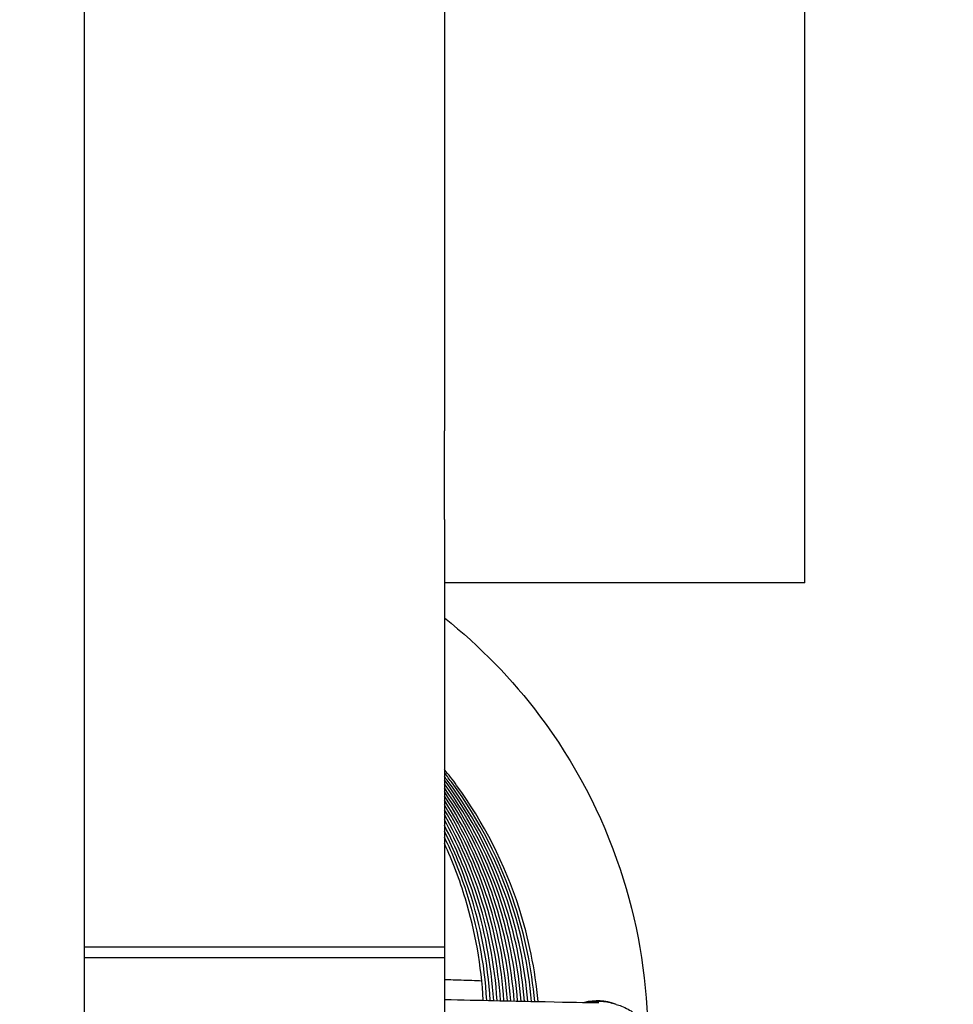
# Model space of a CAD drawing. Header units: millimetres. Extents: x 49320 to 60117, y -4209 to 20568.
# Tile 135 of 252: x 52407.7 to 52408.74, y 1683.54 to 1684.63. Entities that reach past the tile are written whole.
import ezdxf

# ---------------------------------------------------------------- set-up
doc = ezdxf.new("R2010")
doc.units = ezdxf.units.MM
doc.layers.add('_mt_hatch żelbet', color=8, linetype='Continuous', lineweight=9)
doc.layers.add('_mt_widok', color=253, linetype='Continuous')
doc.layers.add('ARCATA', color=4, linetype='Continuous')

# ---------------------------------------------------------------- blocks, each defined once
blk = doc.blocks.new('WINDA 1 DZ')
at = {"layer": 'ARCATA', "color": 5, "true_color": 0x1414ff}
for p, q in [((171.2, 83.5191), (171.2, 76.4648)), ((171.2, 83.5191), (171.2, 76.4648)), ((171.6, 82.212), (171.6, 77.3474)), ((171.6, 82.212), (171.6, 77.3474)), ((172, 77.074), (172, 80.059)), ((172, 77.074), (172, 80.059)), ((171.6, 77.3474), (171.6, 77.2506)), ((171.6, 77.3474), (171.6, 77.2506)), ((171.6, 77.2506), (171.6, 77.2425)), ((171.6, 77.2506), (171.6, 77.2425)), ((171.6, 77.144), (171.6, 77.2425)), ((171.6, 77.144), (171.6, 77.2425)), ((171.6, 77.144), (171.6, 76.6696)), ((171.6, 77.144), (171.6, 76.6696)), ((172, 77.074), (171.6, 77.074)), ((172, 77.074), (171.6, 77.074)), ((171.6, 76.6696), (171.2, 76.6696)), ((171.6, 76.6696), (171.2, 76.6696)), ((171.6, 76.6696), (171.2, 76.6696)), ((171.6, 76.6696), (171.2, 76.6696)), ((171.6, 76.6696), (171.6, 76.6576)), ((171.6, 76.6696), (171.6, 76.6696)), ((171.6, 76.6696), (171.6, 76.6696)), ((171.6, 76.6696), (171.6, 76.6576)), ((171.6, 76.6576), (171.2, 76.6576)), ((171.6, 76.6576), (171.2, 76.6576)), ((171.6, 76.6576), (171.6, 76.4331)), ((171.6, 76.6576), (171.6, 76.4331)), ((171.7908, 76.606), (171.7859, 76.6074)), ((171.7908, 76.606), (171.7859, 76.6074))]:
    blk.add_line(p, q, dxfattribs=at)
blk.add_arc((171.7694, 76.5499), 0.06, 70.144, 103.4937, dxfattribs=at)
blk.add_arc((171.7694, 76.5499), 0.06, 70.144, 103.4937, dxfattribs=at)
for points, knots in [([(171.6, 77.0351), (171.6396, 77.0035), (171.6753, 76.9667), (171.7443, 76.8752), (171.7748, 76.8168), (171.8139, 76.6994), (171.8244, 76.6393), (171.8257, 76.5796)], [0.2370865, 0.2370865, 0.2370865, 0.2370865, 0.3888318, 0.3888318, 0.5818495, 0.5818495, 0.7611673, 0.7611673, 0.7611673, 0.7611673]), ([(171.6, 77.0351), (171.6396, 77.0035), (171.6753, 76.9667), (171.7443, 76.8752), (171.7748, 76.8168), (171.8139, 76.6994), (171.8244, 76.6393), (171.8257, 76.5796)], [0.2370865, 0.2370865, 0.2370865, 0.2370865, 0.3888318, 0.3888318, 0.5818495, 0.5818495, 0.7611673, 0.7611673, 0.7611673, 0.7611673]), ([(171.704, 76.6092), (171.7008, 76.6444), (171.6936, 76.6794), (171.6673, 76.7614), (171.6437, 76.808), (171.6092, 76.8551), (171.6047, 76.861), (171.6, 76.8668)], [0.9741165, 0.9741165, 0.9741165, 0.9741165, 1.080046, 1.080046, 1.2336545, 1.2336545, 1.2560271, 1.2560271, 1.2560271, 1.2560271]), ([(171.704, 76.6092), (171.7008, 76.6444), (171.6936, 76.6794), (171.6673, 76.7614), (171.6437, 76.808), (171.6092, 76.8551), (171.6047, 76.861), (171.6, 76.8668)], [0.9741165, 0.9741165, 0.9741165, 0.9741165, 1.080046, 1.080046, 1.2336545, 1.2336545, 1.2560271, 1.2560271, 1.2560271, 1.2560271]), ([(171.7002, 76.6092), (171.697, 76.6456), (171.6896, 76.6817), (171.6625, 76.7645), (171.6388, 76.8109), (171.6058, 76.8556), (171.6029, 76.8594), (171.6, 76.8631)], [0.9724724, 0.9724724, 0.9724724, 0.9724724, 1.0817226, 1.0817226, 1.2349755, 1.2349755, 1.2492324, 1.2492324, 1.2492324, 1.2492324]), ([(171.7002, 76.6092), (171.697, 76.6456), (171.6896, 76.6817), (171.6625, 76.7645), (171.6388, 76.8109), (171.6058, 76.8556), (171.6029, 76.8594), (171.6, 76.8631)], [0.9724724, 0.9724724, 0.9724724, 0.9724724, 1.0817226, 1.0817226, 1.2349755, 1.2349755, 1.2492324, 1.2492324, 1.2492324, 1.2492324]), ([(171.6966, 76.6093), (171.6935, 76.6477), (171.6855, 76.6858), (171.6571, 76.7688), (171.6335, 76.8136), (171.6028, 76.8552), (171.6014, 76.857), (171.6, 76.8589)], [0.9712952, 0.9712952, 0.9712952, 0.9712952, 1.0866071, 1.0866071, 1.2355524, 1.2355524, 1.2424949, 1.2424949, 1.2424949, 1.2424949]), ([(171.6966, 76.6093), (171.6935, 76.6477), (171.6855, 76.6858), (171.6571, 76.7688), (171.6335, 76.8136), (171.6028, 76.8552), (171.6014, 76.857), (171.6, 76.8589)], [0.9712952, 0.9712952, 0.9712952, 0.9712952, 1.0866071, 1.0866071, 1.2355524, 1.2355524, 1.2424949, 1.2424949, 1.2424949, 1.2424949]), ([(171.6925, 76.6094), (171.6894, 76.6476), (171.6816, 76.6857), (171.6536, 76.7693), (171.6297, 76.8148), (171.6, 76.8551)], [0.9684676, 0.9684676, 0.9684676, 0.9684676, 1.0834547, 1.0834547, 1.2343663, 1.2343663, 1.2343663, 1.2343663]), ([(171.6925, 76.6094), (171.6894, 76.6476), (171.6816, 76.6857), (171.6536, 76.7693), (171.6297, 76.8148), (171.6, 76.8551)], [0.9684676, 0.9684676, 0.9684676, 0.9684676, 1.0834547, 1.0834547, 1.2343663, 1.2343663, 1.2343663, 1.2343663]), ([(171.6888, 76.6095), (171.6858, 76.6472), (171.6783, 76.6847), (171.6512, 76.7667), (171.6285, 76.8112), (171.6, 76.8508)], [0.9700897, 0.9700897, 0.9700897, 0.9700897, 1.0834582, 1.0834582, 1.2303723, 1.2303723, 1.2303723, 1.2303723]), ([(171.6888, 76.6095), (171.6858, 76.6472), (171.6783, 76.6847), (171.6512, 76.7667), (171.6285, 76.8112), (171.6, 76.8508)], [0.9700897, 0.9700897, 0.9700897, 0.9700897, 1.0834582, 1.0834582, 1.2303723, 1.2303723, 1.2303723, 1.2303723]), ([(171.6851, 76.6096), (171.6823, 76.6466), (171.6749, 76.6834), (171.6489, 76.7638), (171.6272, 76.8074), (171.6, 76.8465)], [0.9683163, 0.9683163, 0.9683163, 0.9683163, 1.0795708, 1.0795708, 1.2230116, 1.2230116, 1.2230116, 1.2230116]), ([(171.6851, 76.6096), (171.6823, 76.6466), (171.6749, 76.6834), (171.6489, 76.7638), (171.6272, 76.8074), (171.6, 76.8465)], [0.9683163, 0.9683163, 0.9683163, 0.9683163, 1.0795708, 1.0795708, 1.2230116, 1.2230116, 1.2230116, 1.2230116]), ([(171.6813, 76.6096), (171.6784, 76.6471), (171.671, 76.6845), (171.6456, 76.7631), (171.6255, 76.8047), (171.6, 76.8421)], [0.9679844, 0.9679844, 0.9679844, 0.9679844, 1.0807152, 1.0807152, 1.2169227, 1.2169227, 1.2169227, 1.2169227]), ([(171.6813, 76.6096), (171.6784, 76.6471), (171.671, 76.6845), (171.6456, 76.7631), (171.6255, 76.8047), (171.6, 76.8421)], [0.9679844, 0.9679844, 0.9679844, 0.9679844, 1.0807152, 1.0807152, 1.2169227, 1.2169227, 1.2169227, 1.2169227]), ([(171.6775, 76.6097), (171.6746, 76.6483), (171.667, 76.6866), (171.6418, 76.7632), (171.6232, 76.802), (171.6, 76.8374)], [0.9660746, 0.9660746, 0.9660746, 0.9660746, 1.0818932, 1.0818932, 1.2090507, 1.2090507, 1.2090507, 1.2090507]), ([(171.6775, 76.6097), (171.6746, 76.6483), (171.667, 76.6866), (171.6418, 76.7632), (171.6232, 76.802), (171.6, 76.8374)], [0.9660746, 0.9660746, 0.9660746, 0.9660746, 1.0818932, 1.0818932, 1.2090507, 1.2090507, 1.2090507, 1.2090507]), ([(171.6736, 76.6098), (171.6708, 76.6491), (171.6631, 76.6882), (171.6384, 76.7629), (171.6212, 76.7991), (171.6, 76.8325)], [0.9637412, 0.9637412, 0.9637412, 0.9637412, 1.0818638, 1.0818638, 1.2005582, 1.2005582, 1.2005582, 1.2005582]), ([(171.6736, 76.6098), (171.6708, 76.6491), (171.6631, 76.6882), (171.6384, 76.7629), (171.6212, 76.7991), (171.6, 76.8325)], [0.9637412, 0.9637412, 0.9637412, 0.9637412, 1.0818638, 1.0818638, 1.2005582, 1.2005582, 1.2005582, 1.2005582]), ([(171.6699, 76.6099), (171.667, 76.6503), (171.659, 76.6906), (171.6346, 76.7631), (171.619, 76.7964), (171.6, 76.8273)], [0.9595999, 0.9595999, 0.9595999, 0.9595999, 1.0811461, 1.0811461, 1.1900994, 1.1900994, 1.1900994, 1.1900994]), ([(171.6699, 76.6099), (171.667, 76.6503), (171.659, 76.6906), (171.6346, 76.7631), (171.619, 76.7964), (171.6, 76.8273)], [0.9595999, 0.9595999, 0.9595999, 0.9595999, 1.0811461, 1.0811461, 1.1900994, 1.1900994, 1.1900994, 1.1900994]), ([(171.6661, 76.61), (171.6634, 76.6487), (171.656, 76.6873), (171.6333, 76.7582), (171.6184, 76.7912), (171.6, 76.8221)], [0.9617053, 0.9617053, 0.9617053, 0.9617053, 1.0781426, 1.0781426, 1.1858044, 1.1858044, 1.1858044, 1.1858044]), ([(171.6661, 76.61), (171.6634, 76.6487), (171.656, 76.6873), (171.6333, 76.7582), (171.6184, 76.7912), (171.6, 76.8221)], [0.9617053, 0.9617053, 0.9617053, 0.9617053, 1.0781426, 1.0781426, 1.1858044, 1.1858044, 1.1858044, 1.1858044]), ([(171.6623, 76.61), (171.6597, 76.6488), (171.6523, 76.6875), (171.6304, 76.7562), (171.6168, 76.7874), (171.6, 76.8166)], [0.9627514, 0.9627514, 0.9627514, 0.9627514, 1.0792369, 1.0792369, 1.1802462, 1.1802462, 1.1802462, 1.1802462]), ([(171.6623, 76.61), (171.6597, 76.6488), (171.6523, 76.6875), (171.6304, 76.7562), (171.6168, 76.7874), (171.6, 76.8166)], [0.9627514, 0.9627514, 0.9627514, 0.9627514, 1.0792369, 1.0792369, 1.1802462, 1.1802462, 1.1802462, 1.1802462]), ([(171.6585, 76.6101), (171.656, 76.6504), (171.6481, 76.6906), (171.6263, 76.757), (171.6144, 76.7846), (171.6, 76.8108)], [0.9606535, 0.9606535, 0.9606535, 0.9606535, 1.0816995, 1.0816995, 1.1712425, 1.1712425, 1.1712425, 1.1712425]), ([(171.6585, 76.6101), (171.656, 76.6504), (171.6481, 76.6906), (171.6263, 76.757), (171.6144, 76.7846), (171.6, 76.8108)], [0.9606535, 0.9606535, 0.9606535, 0.9606535, 1.0816995, 1.0816995, 1.1712425, 1.1712425, 1.1712425, 1.1712425]), ([(171.6547, 76.6102), (171.6523, 76.6502), (171.6447, 76.6902), (171.6238, 76.7543), (171.6129, 76.7799), (171.6, 76.8044)], [0.9621067, 0.9621067, 0.9621067, 0.9621067, 1.0823218, 1.0823218, 1.1653295, 1.1653295, 1.1653295, 1.1653295]), ([(171.6547, 76.6102), (171.6523, 76.6502), (171.6447, 76.6902), (171.6238, 76.7543), (171.6129, 76.7799), (171.6, 76.8044)], [0.9621067, 0.9621067, 0.9621067, 0.9621067, 1.0823218, 1.0823218, 1.1653295, 1.1653295, 1.1653295, 1.1653295]), ([(171.6508, 76.6103), (171.6484, 76.6517), (171.6405, 76.6929), (171.6201, 76.7547), (171.6108, 76.7769), (171.6, 76.7983)], [0.957276, 0.957276, 0.957276, 0.957276, 1.0815441, 1.0815441, 1.1533226, 1.1533226, 1.1533226, 1.1533226]), ([(171.6508, 76.6103), (171.6484, 76.6517), (171.6405, 76.6929), (171.6201, 76.7547), (171.6108, 76.7769), (171.6, 76.7983)], [0.957276, 0.957276, 0.957276, 0.957276, 1.0815441, 1.0815441, 1.1533226, 1.1533226, 1.1533226, 1.1533226]), ([(171.647, 76.6104), (171.6446, 76.6517), (171.6369, 76.6929), (171.6175, 76.7523), (171.6094, 76.7723), (171.6, 76.7917)], [0.9558665, 0.9558665, 0.9558665, 0.9558665, 1.0798636, 1.0798636, 1.1443048, 1.1443048, 1.1443048, 1.1443048]), ([(171.647, 76.6104), (171.6446, 76.6517), (171.6369, 76.6929), (171.6175, 76.7523), (171.6094, 76.7723), (171.6, 76.7917)], [0.9558665, 0.9558665, 0.9558665, 0.9558665, 1.0798636, 1.0798636, 1.1443048, 1.1443048, 1.1443048, 1.1443048]), ([(171.6432, 76.6105), (171.6411, 76.6487), (171.6343, 76.6868), (171.617, 76.7441), (171.6092, 76.7647), (171.6, 76.7846)], [0.0393372, 0.0393372, 0.0393372, 0.0393372, 0.1540607, 0.1540607, 0.2197541, 0.2197541, 0.2197541, 0.2197541]), ([(171.6432, 76.6105), (171.6411, 76.6487), (171.6343, 76.6868), (171.617, 76.7441), (171.6092, 76.7647), (171.6, 76.7846)], [0.0393372, 0.0393372, 0.0393372, 0.0393372, 0.1540607, 0.1540607, 0.2197541, 0.2197541, 0.2197541, 0.2197541]), ([(171.6, 76.6337), (171.6065, 76.6335), (171.6128, 76.6333), (171.6268, 76.6328), (171.6345, 76.6326), (171.6415, 76.6323)], [1.43127937, 1.43127937, 1.43127937, 1.43127937, 1.46471728, 1.46471728, 1.51082287, 1.51082287, 1.51082287, 1.51082287]), ([(171.6, 76.6337), (171.6065, 76.6335), (171.6128, 76.6333), (171.6268, 76.6328), (171.6345, 76.6326), (171.6415, 76.6323)], [1.43127937, 1.43127937, 1.43127937, 1.43127937, 1.46471728, 1.46471728, 1.51082287, 1.51082287, 1.51082287, 1.51082287]), ([(171.6, 76.6115), (171.6397, 76.6105), (171.6742, 76.6098), (171.7307, 76.6086), (171.7523, 76.6082), (171.7668, 76.6081), (171.7692, 76.6081), (171.7711, 76.6081), (171.7714, 76.6081), (171.7714, 76.6081)], [1.3162429, 1.3162429, 1.3162429, 1.3162429, 1.4771173, 1.4771173, 1.6520453, 1.6520453, 1.701464, 1.701464, 1.7215428, 1.7215428, 1.7215428, 1.7215428]), ([(171.6, 76.6115), (171.6397, 76.6105), (171.6742, 76.6098), (171.7307, 76.6086), (171.7523, 76.6082), (171.7668, 76.6081), (171.7692, 76.6081), (171.7711, 76.6081), (171.7714, 76.6081), (171.7714, 76.6081)], [1.3162429, 1.3162429, 1.3162429, 1.3162429, 1.4771173, 1.4771173, 1.6520453, 1.6520453, 1.701464, 1.701464, 1.7215428, 1.7215428, 1.7215428, 1.7215428]), ([(171.7562, 76.6082), (171.7611, 76.6093), (171.7661, 76.6098), (171.7762, 76.6096), (171.7811, 76.6088), (171.7859, 76.6074)], [0.07784838, 0.07784838, 0.07784838, 0.07784838, 0.09295324, 0.09295324, 0.10797184, 0.10797184, 0.10797184, 0.10797184]), ([(171.7562, 76.6082), (171.7611, 76.6093), (171.7661, 76.6098), (171.7762, 76.6096), (171.7811, 76.6088), (171.7859, 76.6074)], [0.07784838, 0.07784838, 0.07784838, 0.07784838, 0.09295324, 0.09295324, 0.10797184, 0.10797184, 0.10797184, 0.10797184]), ([(171.7908, 76.606), (171.7927, 76.6055), (171.7947, 76.6049), (171.7991, 76.6031), (171.8017, 76.6019), (171.8082, 76.5982), (171.812, 76.5954), (171.82, 76.588), (171.8239, 76.583), (171.8301, 76.572), (171.8323, 76.5657), (171.8343, 76.5552), (171.8346, 76.551), (171.8345, 76.5468)], [0, 0, 0, 0, 0.00665232, 0.00665232, 0.01508338, 0.01508338, 0.02934943, 0.02934943, 0.04788461, 0.04788461, 0.06731296, 0.06731296, 0.07989692, 0.07989692, 0.07989692, 0.07989692]), ([(171.7908, 76.606), (171.7927, 76.6055), (171.7947, 76.6049), (171.7991, 76.6031), (171.8017, 76.6019), (171.8082, 76.5982), (171.812, 76.5954), (171.82, 76.588), (171.8239, 76.583), (171.8301, 76.572), (171.8323, 76.5657), (171.8343, 76.5552), (171.8346, 76.551), (171.8345, 76.5468)], [0, 0, 0, 0, 0.00665232, 0.00665232, 0.01508338, 0.01508338, 0.02934943, 0.02934943, 0.04788461, 0.04788461, 0.06731296, 0.06731296, 0.07989692, 0.07989692, 0.07989692, 0.07989692])]:
    blk.add_open_spline(points, degree=3, knots=knots, dxfattribs=at)

msp = doc.modelspace()

# ---------------------------------------------------------------- hatches: boundary and pattern name
at = {"layer": '_mt_hatch żelbet', "ltscale": 2, "transparency": 33554687}
h = msp.add_hatch(dxfattribs=at)
h.set_pattern_fill('ANSI36', color=8)
h.set_pattern_definition([(45, (55916.924, 5082.696), (1.683798, 6.173926), [7.9375, -1.5875, 0, -1.5875])])
edge = h.paths.add_edge_path()
edge.add_line((52283.3224, 1621.9329), (52251.5763, 1621.9329))
edge.add_line((52251.5763, 1621.9329), (52251.5763, 1704.3329))
edge.add_line((52251.5763, 1704.3329), (52249.7263, 1704.3329))
edge.add_line((52249.7263, 1704.3329), (52249.6763, 1704.3829))
edge.add_arc((52249.6263, 1704.3829), 0.05, 0, 90)
edge.add_line((52249.6263, 1704.4329), (52247.1263, 1704.4329))
edge.add_line((52247.1263, 1704.4329), (52247.1263, 1704.3579))
edge.add_line((52247.1263, 1704.3579), (52247.1013, 1704.3329))
edge.add_line((52247.1013, 1704.3329), (52246.9013, 1704.3329))
edge.add_line((52246.9013, 1704.3329), (52246.8763, 1704.3579))
edge.add_line((52246.8763, 1704.3579), (52246.8763, 1704.4329))
edge.add_line((52246.8763, 1704.4329), (52246.8263, 1704.4329))
edge.add_line((52246.8263, 1704.4329), (52246.8263, 1705.4329))
edge.add_line((52246.8263, 1705.4329), (52246.8763, 1705.4329))
edge.add_line((52246.8763, 1705.4329), (52246.8763, 1705.5079))
edge.add_line((52246.8763, 1705.5079), (52246.9013, 1705.5329))
edge.add_line((52246.9013, 1705.5329), (52247.1013, 1705.5329))
edge.add_line((52247.1013, 1705.5329), (52247.1263, 1705.5079))
edge.add_line((52247.1263, 1705.5079), (52247.1263, 1705.4329))
edge.add_line((52247.1263, 1705.4329), (52249.6263, 1705.4329))
edge.add_arc((52249.6263, 1705.4829), 0.05, 270, 360)
edge.add_line((52249.6763, 1705.4829), (52249.7263, 1705.5329))
edge.add_line((52249.7263, 1705.5329), (52251.5763, 1705.5329))
edge.add_line((52251.5763, 1705.5329), (52251.5763, 1712.3329))
edge.add_line((52251.5763, 1712.3329), (52249.7263, 1712.3329))
edge.add_line((52249.7263, 1712.3329), (52249.6763, 1712.3829))
edge.add_arc((52249.6263, 1712.3829), 0.05, 0, 90)
edge.add_line((52249.6263, 1712.4329), (52247.1263, 1712.4329))
edge.add_line((52247.1263, 1712.4329), (52247.1263, 1712.3579))
edge.add_line((52247.1263, 1712.3579), (52247.1013, 1712.3329))
edge.add_line((52247.1013, 1712.3329), (52246.9013, 1712.3329))
edge.add_line((52246.9013, 1712.3329), (52246.8763, 1712.3579))
edge.add_line((52246.8763, 1712.3579), (52246.8763, 1712.4329))
edge.add_line((52246.8763, 1712.4329), (52246.8263, 1712.4329))
edge.add_line((52246.8263, 1712.4329), (52246.8263, 1712.3079))
edge.add_arc((52246.8013, 1712.3079), 0.025, 270, 360, ccw=False)
edge.add_line((52246.8013, 1712.2829), (52245.4513, 1712.2829))
edge.add_arc((52245.4513, 1712.3079), 0.025, 180, 270, ccw=False)
edge.add_line((52245.4263, 1712.33), (52245.4263, 1712.429))
edge.add_line((52245.4263, 1712.429), (52244.1918, 1712.3329))
edge.add_arc((52244.1763, 1712.5323), 0.2, 180, 274.4517, ccw=False)
edge.add_line((52243.9763, 1712.5323), (52243.9763, 1713.3335))
edge.add_arc((52244.1763, 1713.3335), 0.2, 85.5483, 180, ccw=False)
edge.add_line((52244.1918, 1713.5329), (52245.4263, 1713.4368))
edge.add_line((52245.4263, 1713.4368), (52245.4263, 1713.5573))
edge.add_arc((52245.4513, 1713.5579), 0.025, 90, 180, ccw=False)
edge.add_line((52245.4513, 1713.5829), (52246.8013, 1713.5829))
edge.add_arc((52246.8013, 1713.5579), 0.025, 0, 90, ccw=False)
edge.add_line((52246.8263, 1713.5579), (52246.8263, 1713.4329))
edge.add_line((52246.8263, 1713.4329), (52246.8763, 1713.4329))
edge.add_line((52246.8763, 1713.4329), (52246.8763, 1713.5079))
edge.add_line((52246.8763, 1713.5079), (52246.9013, 1713.5329))
edge.add_line((52246.9013, 1713.5329), (52247.1013, 1713.5329))
edge.add_line((52247.1013, 1713.5329), (52247.1263, 1713.5079))
edge.add_line((52247.1263, 1713.5079), (52247.1263, 1713.4329))
edge.add_line((52247.1263, 1713.4329), (52249.6263, 1713.4329))
edge.add_arc((52249.6263, 1713.4829), 0.05, 270, 360)
edge.add_line((52249.6763, 1713.4829), (52249.7263, 1713.5329))
edge.add_line((52249.7263, 1713.5329), (52251.5763, 1713.5329))
edge.add_line((52251.5763, 1713.5329), (52251.5763, 1778.6829))
edge.add_line((52251.5763, 1778.6829), (52249.7263, 1778.6829))
edge.add_line((52249.7263, 1778.6829), (52249.6763, 1778.7329))
edge.add_arc((52249.6263, 1778.7329), 0.05, 0, 90)
edge.add_line((52249.6263, 1778.7829), (52247.1263, 1778.7829))
edge.add_line((52247.1263, 1778.7829), (52247.1263, 1778.7079))
edge.add_line((52247.1263, 1778.7079), (52247.1013, 1778.6829))
edge.add_line((52247.1013, 1778.6829), (52246.9013, 1778.6829))
edge.add_line((52246.9013, 1778.6829), (52246.8763, 1778.7079))
edge.add_line((52246.8763, 1778.7079), (52246.8763, 1778.7829))
edge.add_line((52246.8763, 1778.7829), (52246.8263, 1778.7829))
edge.add_line((52246.8263, 1778.7829), (52246.8263, 1778.6579))
edge.add_arc((52246.8013, 1778.6579), 0.025, 270, 360, ccw=False)
edge.add_line((52246.8013, 1778.6329), (52245.4513, 1778.6329))
edge.add_arc((52245.4513, 1778.6579), 0.025, 180, 270, ccw=False)
edge.add_line((52245.4263, 1778.6579), (52245.4263, 1778.779))
edge.add_line((52245.4263, 1778.779), (52244.6918, 1778.6829))
edge.add_arc((52244.6763, 1778.8823), 0.2, 180, 274.4517, ccw=False)
edge.add_line((52244.4763, 1778.8823), (52244.4763, 1779.6835))
edge.add_arc((52244.6763, 1779.6835), 0.2, 85.5483, 180, ccw=False)
edge.add_line((52244.6918, 1779.8829), (52245.4263, 1779.7868))
edge.add_line((52245.4263, 1779.7868), (52245.4263, 1779.9079))
edge.add_arc((52245.4513, 1779.9079), 0.025, 90, 180, ccw=False)
edge.add_line((52245.4513, 1779.9329), (52246.8013, 1779.9329))
edge.add_arc((52246.8013, 1779.9079), 0.025, 0, 90, ccw=False)
edge.add_line((52246.8263, 1779.9079), (52246.8263, 1779.7829))
edge.add_line((52246.8263, 1779.7829), (52246.8763, 1779.7829))
edge.add_line((52246.8763, 1779.7829), (52246.8763, 1779.8579))
edge.add_line((52246.8763, 1779.8579), (52246.9013, 1779.8829))
edge.add_line((52246.9013, 1779.8829), (52247.1013, 1779.8829))
edge.add_line((52247.1013, 1779.8829), (52247.1263, 1779.8579))
edge.add_line((52247.1263, 1779.8579), (52247.1263, 1779.7829))
edge.add_line((52247.1263, 1779.7829), (52249.6263, 1779.7829))
edge.add_arc((52249.6263, 1779.8329), 0.05, 270, 360)
edge.add_line((52249.6763, 1779.8329), (52249.7263, 1779.8829))
edge.add_line((52249.7263, 1779.8829), (52251.5763, 1779.8829))
edge.add_line((52251.5763, 1779.8829), (52251.5763, 1788.7829))
edge.add_line((52251.5763, 1788.7829), (52249.7263, 1788.7829))
edge.add_line((52249.7263, 1788.7829), (52249.6763, 1788.8329))
edge.add_arc((52249.6263, 1788.8329), 0.05, 0, 90)
edge.add_line((52249.6263, 1788.8829), (52247.1263, 1788.8829))
edge.add_line((52247.1263, 1788.8829), (52247.1263, 1788.8079))
edge.add_line((52247.1263, 1788.8079), (52247.1013, 1788.7829))
edge.add_line((52247.1013, 1788.7829), (52246.9013, 1788.7829))
edge.add_line((52246.9013, 1788.7829), (52246.8763, 1788.8079))
edge.add_line((52246.8763, 1788.8079), (52246.8763, 1788.8829))
edge.add_line((52246.8763, 1788.8829), (52246.8263, 1788.8829))
edge.add_line((52246.8263, 1788.8829), (52246.8263, 1788.7579))
edge.add_arc((52246.8013, 1788.7579), 0.025, 270, 360, ccw=False)
edge.add_line((52246.8013, 1788.7329), (52246.4455, 1788.7329))
edge.add_spline(control_points=[(52246.4364, 1788.7439), (52246.4364, 1788.7439), (52246.4363, 1788.744), (52246.4357, 1788.7442), (52246.4348, 1788.7446), (52246.4317, 1788.7456), (52246.4291, 1788.7463), (52246.4222, 1788.7479), (52246.4176, 1788.7487), (52246.4069, 1788.7502), (52246.4009, 1788.7509), (52246.3886, 1788.7517), (52246.3824, 1788.7519), (52246.3763, 1788.7519)], knot_values=[0.024008, 0.024008, 0.024008, 0.024008, 0.028269, 0.028269, 0.039404, 0.039404, 0.055597, 0.055597, 0.075883, 0.075883, 0.097542, 0.097542, 0.117485, 0.117485, 0.117485, 0.117485], degree=3, periodic=0)
edge.add_line((52246.3763, 1788.7519), (52245.5763, 1788.7519))
edge.add_spline(control_points=[(52245.5763, 1788.7346), (52245.5705, 1788.7346), (52245.5646, 1788.7347), (52245.5452, 1788.7349), (52245.5321, 1788.7352), (52245.5073, 1788.7364), (52245.4957, 1788.7373), (52245.4748, 1788.74), (52245.4654, 1788.7419), (52245.4509, 1788.7472), (52245.4454, 1788.7499), (52245.4364, 1788.7573), (52245.4329, 1788.7612), (52245.4277, 1788.7711), (52245.4263, 1788.7771), (52245.4263, 1788.7826)], knot_values=[0, 0, 0, 0, 0.0173, 0.0173, 0.057137, 0.057137, 0.096974, 0.096974, 0.13681, 0.13681, 0.163111, 0.163111, 0.180869, 0.180869, 0.199184, 0.199184, 0.199184, 0.199184], degree=3, periodic=0)
edge.add_line((52245.4263, 1788.7826), (52245.4263, 1788.879))
edge.add_line((52245.4263, 1788.879), (52244.6918, 1788.7829))
edge.add_arc((52244.6763, 1788.9823), 0.2, 180, 274.4517, ccw=False)
edge.add_line((52244.4763, 1788.9823), (52244.4763, 1789.7835))
edge.add_arc((52244.6763, 1789.7835), 0.2, 85.5483, 180, ccw=False)
edge.add_line((52244.6918, 1789.9829), (52245.4263, 1789.8868))
edge.add_line((52245.4263, 1789.8868), (52245.4263, 1790.0079))
edge.add_arc((52245.4513, 1790.0079), 0.025, 90, 180, ccw=False)
edge.add_line((52245.4513, 1790.0329), (52246.8013, 1790.0329))
edge.add_arc((52246.8013, 1790.0079), 0.025, 0, 90, ccw=False)
edge.add_line((52246.8263, 1790.0079), (52246.8263, 1789.8829))
edge.add_line((52246.8263, 1789.8829), (52246.8763, 1789.8829))
edge.add_line((52246.8763, 1789.8829), (52246.8763, 1789.9579))
edge.add_line((52246.8763, 1789.9579), (52246.9013, 1789.9829))
edge.add_line((52246.9013, 1789.9829), (52247.1013, 1789.9829))
edge.add_line((52247.1013, 1789.9829), (52247.1263, 1789.9579))
edge.add_line((52247.1263, 1789.9579), (52247.1263, 1789.8829))
edge.add_line((52247.1263, 1789.8829), (52249.6263, 1789.8829))
edge.add_arc((52249.6263, 1789.9329), 0.05, 270, 360)
edge.add_line((52249.6763, 1789.9329), (52249.7263, 1789.9829))
edge.add_line((52249.7263, 1789.9829), (52251.5763, 1789.9829))
edge.add_line((52251.5763, 1789.9829), (52251.5763, 1815.9329))
edge.add_line((52251.5763, 1815.9329), (52283.3224, 1815.9329))
edge.add_line((52283.3224, 1815.9329), (52283.3224, 1830.8324))
edge.add_line((52283.3224, 1830.8324), (52236.5763, 1830.8324))
edge.add_line((52236.5763, 1830.8324), (52236.5763, 1606.9329))
edge.add_line((52236.5763, 1606.9329), (52283.3224, 1606.9329))
edge.add_line((52283.3224, 1606.9328), (52283.3224, 1621.9329))
h.paths.add_polyline_path([(52431.5763, 1830.8324), (52283.3224, 1830.8324), (52283.3224, 1815.9329), (52416.5763, 1815.9329), (52416.5713, 1715.8329), (52416.5713, 1716.7329), (52415.3013, 1716.7329), (52414.9013, 1716.7329), (52415.9013, 1715.7329), (52415.9013, 1702.1329), (52414.9013, 1701.1329), (52415.3013, 1701.1329), (52416.5713, 1701.1329), (52416.5763, 1702.0329), (52416.5763, 1632.9329), (52431.5763, 1617.9329)])
h.paths.add_polyline_path([(52394.7763, 1630.2866), (52434.3763, 1630.2866)])
h.paths.add_polyline_path([(52431.5763, 1606.9329), (52431.5763, 1617.9329), (52416.5763, 1632.9329), (52416.5763, 1621.9329), (52409.5763, 1621.9329), (52409.5763, 1606.9329)])
edge = h.paths.add_edge_path(flags=16)
edge.add_spline(control_points=[(52245.438, 1705.5453), (52245.4384, 1705.5458), (52245.4388, 1705.5463), (52245.4455, 1705.5529), (52245.4525, 1705.5571), (52245.4601, 1705.5603)], knot_values=[0.127222, 0.127222, 0.127222, 0.127222, 0.129604, 0.129604, 0.161729, 0.161729, 0.161729, 0.161729], degree=3, periodic=0)
edge = h.paths.add_edge_path(flags=16)
edge.add_arc((52244.1763, 1704.5323), 0.2, 180, 274.4517, ccw=False)
edge.add_line((52243.9763, 1704.5323), (52243.9763, 1705.3335))
edge.add_arc((52244.1763, 1705.3335), 0.2, 85.5483, 180, ccw=False)
edge.add_line((52244.1918, 1705.5329), (52245.4263, 1705.4368))
edge.add_line((52245.4263, 1705.4368), (52245.4263, 1704.8362))
edge.add_spline(control_points=[(52245.4263, 1704.8362), (52245.4263, 1704.8357), (52245.4263, 1704.8352), (52245.4265, 1704.8192), (52245.4288, 1704.8036), (52245.4382, 1704.774), (52245.4451, 1704.7599), (52245.4607, 1704.7383), (52245.4681, 1704.7302), (52245.4763, 1704.723)], knot_values=[0.091168, 0.091168, 0.091168, 0.091168, 0.092523, 0.092523, 0.132421, 0.132421, 0.171812, 0.171812, 0.199493, 0.199493, 0.199493, 0.199493], degree=3, periodic=0)
edge.add_spline(control_points=[(52245.4763, 1704.723), (52245.4797, 1704.72), (52245.4833, 1704.7171), (52245.4999, 1704.7052), (52245.5142, 1704.6981), (52245.5444, 1704.6885), (52245.5605, 1704.686), (52245.5763, 1704.686)], knot_values=[0, 0, 0, 0, 0.011492, 0.011492, 0.051269, 0.051269, 0.091168, 0.091168, 0.091168, 0.091168], degree=3, periodic=0)
edge.add_line((52245.5763, 1704.686), (52246.3763, 1704.686))
edge.add_spline(control_points=[(52246.3763, 1704.686), (52246.3767, 1704.686), (52246.3771, 1704.686), (52246.3826, 1704.6859), (52246.3877, 1704.6851), (52246.3975, 1704.682), (52246.4022, 1704.6797), (52246.4106, 1704.674), (52246.4143, 1704.6705), (52246.4203, 1704.6629), (52246.4226, 1704.6588), (52246.4256, 1704.6505), (52246.4263, 1704.6463), (52246.4263, 1704.6423)], knot_values=[0, 0, 0, 0, 0.001746, 0.001746, 0.02414, 0.02414, 0.046992, 0.046992, 0.070489, 0.070489, 0.093985, 0.093985, 0.117481, 0.117481, 0.117481, 0.117481], degree=3, periodic=0)
edge.add_spline(control_points=[(52246.4263, 1704.6366), (52246.4263, 1704.6312), (52246.4251, 1704.6257), (52246.4199, 1704.6155), (52246.4161, 1704.6109), (52246.4072, 1704.6037), (52246.4016, 1704.6006), (52246.3893, 1704.5965), (52246.3826, 1704.5955), (52246.3763, 1704.5955)], knot_values=[-0.075489, -0.075489, -0.075489, -0.075489, -0.056592, -0.056592, -0.037695, -0.037695, -0.018848, -0.018848, 0, 0, 0, 0], degree=3, periodic=0)
edge.add_line((52246.3763, 1704.5955), (52245.5763, 1704.5955))
edge.add_spline(control_points=[(52245.5763, 1704.5955), (52245.5575, 1704.5955), (52245.5375, 1704.5925), (52245.5008, 1704.5806), (52245.484, 1704.5717), (52245.4569, 1704.5514), (52245.4451, 1704.5386), (52245.4298, 1704.5122), (52245.4263, 1704.4988), (52245.4263, 1704.4871)], knot_values=[0.959969, 0.959969, 0.959969, 0.959969, 1.016264, 1.016264, 1.07256, 1.07256, 1.132171, 1.132171, 1.191783, 1.191783, 1.191783, 1.191783], degree=3, periodic=0)
edge.add_line((52245.4263, 1704.4871), (52245.4263, 1704.4465))
edge.add_line((52245.4263, 1704.429), (52244.1918, 1704.3329))
h.paths.add_polyline_path([(52424.0558, 1703.2329, -0.437158), (52424.2713, 1703.0335), (52424.2713, 1702.2323, -0.437158), (52424.0558, 1702.0329), (52422.8213, 1702.129), (52422.8213, 1702.0079, -0.414214), (52422.7963, 1701.9829), (52421.4463, 1701.9829, -0.414214), (52421.4213, 1702.0079), (52421.4213, 1702.1329), (52421.3713, 1702.1329), (52421.3713, 1702.0579), (52421.3463, 1702.0329), (52421.1463, 1702.0329), (52421.1213, 1702.0579), (52421.1213, 1702.1329), (52418.6213, 1702.1329, 0.414214), (52418.5713, 1702.0829), (52418.5213, 1702.0329), (52418.5213, 1703.2329), (52418.5713, 1703.1829, 0.414214), (52418.6213, 1703.1329), (52421.1213, 1703.1329), (52421.1213, 1703.2079), (52421.1463, 1703.2329), (52421.3463, 1703.2329), (52421.3713, 1703.2079), (52421.3713, 1703.1329), (52421.4213, 1703.1329), (52421.4213, 1703.2579, -0.414214), (52421.4463, 1703.2829), (52422.7963, 1703.2829, -0.414214), (52422.8213, 1703.2579), (52422.8213, 1703.1368)], flags=16)
edge = h.paths.add_edge_path(flags=16)
edge.add_line((52421.5713, 1715.8791), (52422.6713, 1715.8791))
edge.add_spline(control_points=[(52422.6713, 1715.8764), (52422.6848, 1715.8764), (52422.6983, 1715.8761), (52422.7243, 1715.8748), (52422.7368, 1715.8738), (52422.76, 1715.8707), (52422.7706, 1715.8687), (52422.7901, 1715.8625), (52422.799, 1715.8586), (52422.8099, 1715.8489), (52422.8127, 1715.8457), (52422.8185, 1715.8367), (52422.8208, 1715.83), (52422.8213, 1715.8226), (52422.8213, 1715.8216), (52422.8213, 1715.8207)], knot_values=[0, 0, 0, 0, 0.039334, 0.039334, 0.078667, 0.078667, 0.118001, 0.118001, 0.157334, 0.157334, 0.171979, 0.171979, 0.193578, 0.193578, 0.196668, 0.196668, 0.196668, 0.196668], degree=3, periodic=0)
edge.add_line((52422.8213, 1715.8207), (52422.8213, 1715.7368))
edge.add_line((52422.8213, 1715.7368), (52424.0558, 1715.8329))
edge.add_arc((52424.0713, 1715.6335), 0.2, 360, 94.4517, ccw=False)
edge.add_line((52424.2713, 1715.6335), (52424.2713, 1714.8323))
edge.add_arc((52424.0713, 1714.8323), 0.2, 265.5483, 360, ccw=False)
edge.add_line((52424.0558, 1714.6329), (52422.8213, 1714.729))
edge.add_line((52422.8213, 1714.729), (52422.8213, 1714.6139))
edge.add_arc((52422.7963, 1714.6079), 0.025, 270, 360, ccw=False)
edge.add_line((52422.7963, 1714.5829), (52421.4463, 1714.5829))
edge.add_arc((52421.4463, 1714.6079), 0.025, 180, 270, ccw=False)
edge.add_line((52421.4213, 1714.6079), (52421.4213, 1714.7329))
edge.add_line((52421.4213, 1714.7329), (52421.3713, 1714.7329))
edge.add_line((52421.3713, 1714.7329), (52421.3713, 1714.6579))
edge.add_line((52421.3713, 1714.6579), (52421.3463, 1714.6329))
edge.add_line((52421.3463, 1714.6329), (52421.1463, 1714.6329))
edge.add_line((52421.1463, 1714.6329), (52421.1213, 1714.6579))
edge.add_line((52421.1213, 1714.6579), (52421.1213, 1714.7329))
edge.add_line((52421.1213, 1714.7329), (52418.6213, 1714.7329))
edge.add_arc((52418.6213, 1714.6829), 0.05, 90, 180)
edge.add_line((52418.5713, 1714.6829), (52418.5213, 1714.6329))
edge.add_line((52418.5213, 1714.6329), (52416.5763, 1714.6329))
edge.add_line((52416.5713, 1714.6329), (52416.5713, 1715.8329))
edge.add_line((52416.5763, 1715.8329), (52418.5213, 1715.8329))
edge.add_line((52418.5213, 1715.8329), (52418.5713, 1715.7829))
edge.add_arc((52418.6213, 1715.7829), 0.05, 180, 270)
edge.add_line((52418.6213, 1715.7329), (52421.1213, 1715.7329))
edge.add_line((52421.1213, 1715.7329), (52421.1213, 1715.8079))
edge.add_line((52421.1213, 1715.8079), (52421.1463, 1715.8329))
edge.add_line((52421.1463, 1715.8329), (52421.3463, 1715.8329))
edge.add_line((52421.3463, 1715.8329), (52421.3713, 1715.8079))
edge.add_line((52421.3713, 1715.8079), (52421.3713, 1715.7329))
edge.add_line((52421.3713, 1715.7329), (52421.4213, 1715.7329))
edge.add_line((52421.4213, 1715.7329), (52421.4213, 1715.8207))
edge.add_spline(control_points=[(52421.4213, 1715.8277), (52421.4213, 1715.829), (52421.4214, 1715.8304), (52421.4222, 1715.8381), (52421.4248, 1715.8443), (52421.4308, 1715.8528), (52421.4338, 1715.8557), (52421.445, 1715.8646), (52421.4538, 1715.8678), (52421.4729, 1715.873), (52421.4833, 1715.8746), (52421.5063, 1715.8771), (52421.5187, 1715.8779), (52421.5445, 1715.8789), (52421.5579, 1715.8791), (52421.5713, 1715.8791)], knot_values=[0, 0, 0, 0, 0.004418, 0.004418, 0.024591, 0.024591, 0.039334, 0.039334, 0.078667, 0.078667, 0.118001, 0.118001, 0.157334, 0.157334, 0.196668, 0.196668, 0.196668, 0.196668], degree=3, periodic=0)
edge = h.paths.add_edge_path(flags=16)
edge.add_spline(control_points=[(52422.8213, 1715.8207), (52422.8213, 1715.8216), (52422.8213, 1715.8226), (52422.8208, 1715.83), (52422.8185, 1715.8367), (52422.8127, 1715.8457), (52422.8099, 1715.8489), (52422.799, 1715.8586), (52422.7901, 1715.8625), (52422.7706, 1715.8687), (52422.76, 1715.8707), (52422.7368, 1715.8738), (52422.7243, 1715.8748), (52422.6983, 1715.8761), (52422.6848, 1715.8764), (52422.6713, 1715.8764)], knot_values=[0, 0, 0, 0, 0.00309, 0.00309, 0.024689, 0.024689, 0.039334, 0.039334, 0.078667, 0.078667, 0.118001, 0.118001, 0.157334, 0.157334, 0.196668, 0.196668, 0.196668, 0.196668], degree=3, periodic=0)
edge.add_spline(control_points=[(52422.6713, 1715.8791), (52422.6761, 1715.8791), (52422.681, 1715.8791), (52422.6992, 1715.8789), (52422.7124, 1715.8785), (52422.7374, 1715.877), (52422.7493, 1715.8759), (52422.7707, 1715.8727), (52422.7805, 1715.8706), (52422.7957, 1715.8647), (52422.8017, 1715.8617), (52422.8111, 1715.8537), (52422.8147, 1715.8496), (52422.8199, 1715.8394), (52422.8213, 1715.8334), (52422.8213, 1715.8277)], knot_values=[0, 0, 0, 0, 0.014118, 0.014118, 0.053458, 0.053458, 0.092798, 0.092798, 0.132138, 0.132138, 0.159634, 0.159634, 0.178131, 0.178131, 0.1967, 0.1967, 0.1967, 0.1967], degree=3, periodic=0)
h.paths.add_polyline_path([(52416.5763, 1703.2329), (52416.5713, 1702.0329), (52416.5713, 1703.2329)], is_closed=False, flags=16)
h.paths.add_polyline_path([(52416.5763, 1714.6329), (52416.5713, 1703.2329), (52416.5713, 1714.6329)], is_closed=False, flags=16)
edge = h.paths.add_edge_path(flags=0)
edge.add_spline(control_points=[(52422.6713, 1702.5183), (52422.6901, 1702.5183), (52422.7101, 1702.5146), (52422.7468, 1702.4996), (52422.7636, 1702.4884), (52422.7907, 1702.4621), (52422.8025, 1702.445), (52422.8178, 1702.4086), (52422.8213, 1702.3893), (52422.8213, 1702.3718)], knot_values=[0.728155, 0.728155, 0.728155, 0.728155, 0.78445, 0.78445, 0.840746, 0.840746, 0.900357, 0.900357, 0.959969, 0.959969, 0.959969, 0.959969], degree=3, periodic=0)
edge.add_spline(control_points=[(52422.8213, 1702.3718), (52422.8213, 1702.3893), (52422.8178, 1702.4086), (52422.8025, 1702.445), (52422.7907, 1702.4621), (52422.7636, 1702.4884), (52422.7468, 1702.4996), (52422.7101, 1702.5146), (52422.6901, 1702.5183), (52422.6713, 1702.5183)], knot_values=[0.728155, 0.728155, 0.728155, 0.728155, 0.787767, 0.787767, 0.847378, 0.847378, 0.903674, 0.903674, 0.959969, 0.959969, 0.959969, 0.959969], degree=3, periodic=0)

# ---------------------------------------------------------------- block references
at = {"layer": '_mt_widok', "ltscale": 3}
msp.add_blockref('WINDA 1 DZ', (52236.5763, 1606.9329), dxfattribs=at)

doc.saveas('drawing.dxf')
